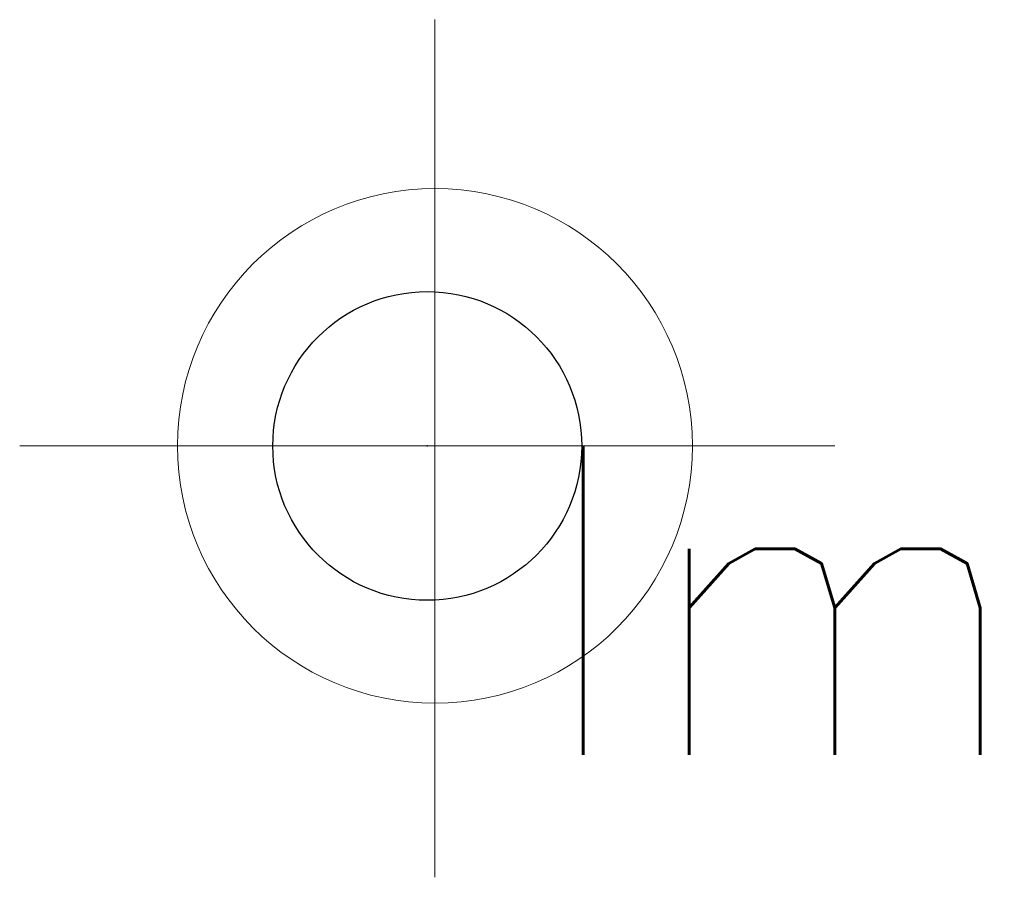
# Model space of a CAD drawing. Header units: metres. Extents: x 252743 to 254903, y 592696 to 593766.
# Tile 55 of 174: x 253740.42 to 253742.71, y 593112.27 to 593114.27. Entities that reach past the tile are written whole.
import ezdxf
from ezdxf.enums import TextEntityAlignment as Align

# ---------------------------------------------------------------- set-up
doc = ezdxf.new("R2010")
doc.units = ezdxf.units.M
doc.layers.add('B-IN-LICHTMAST', color=7, linetype='Continuous')
doc.layers.add('N-WE-IE-MEUBILAIR_WEGMEUBILAIR-S', color=7, linetype='Continuous', lineweight=18)
doc.layers.get('0').freeze()
doc.styles.get("Standard").update_dxf_attribs({"font": 'simplex.shx'})

# ---------------------------------------------------------------- blocks, each defined once
blk = doc.blocks.new('SIE-WEG_LICHTMAST-SO')
at = {"color": 0}
for p, q in [((0, 0), (0, 0.497)), ((-0.484, 0), (0.466, 0)), ((0, 0), (0, -0.503))]:
    blk.add_line(p, q, dxfattribs=at)
blk.add_circle((0, 0), 0.3, dxfattribs=at)
blk = doc.blocks.new('B_LICHTMAST')
blk.add_circle((0, 0), 0.9)
blk.add_point((0, 0))
blk.add_text('lm', height=1.8).set_placement((0.6, 0), align=Align.TOP_LEFT)

msp = doc.modelspace()

# ---------------------------------------------------------------- block references
at = {"layer": 'B-IN-LICHTMAST', "xscale": 0.4, "yscale": 0.4, "zscale": 0.4}
msp.add_blockref('B_LICHTMAST', (253741.3657, 593113.2786, -0.5731), dxfattribs=at)
at = {"layer": 'N-WE-IE-MEUBILAIR_WEGMEUBILAIR-S', "xscale": 2, "yscale": 2, "zscale": 2}
msp.add_blockref('SIE-WEG_LICHTMAST-SO', (253741.3837, 593113.2787, -0.5731), dxfattribs=at)

doc.saveas('drawing.dxf')
